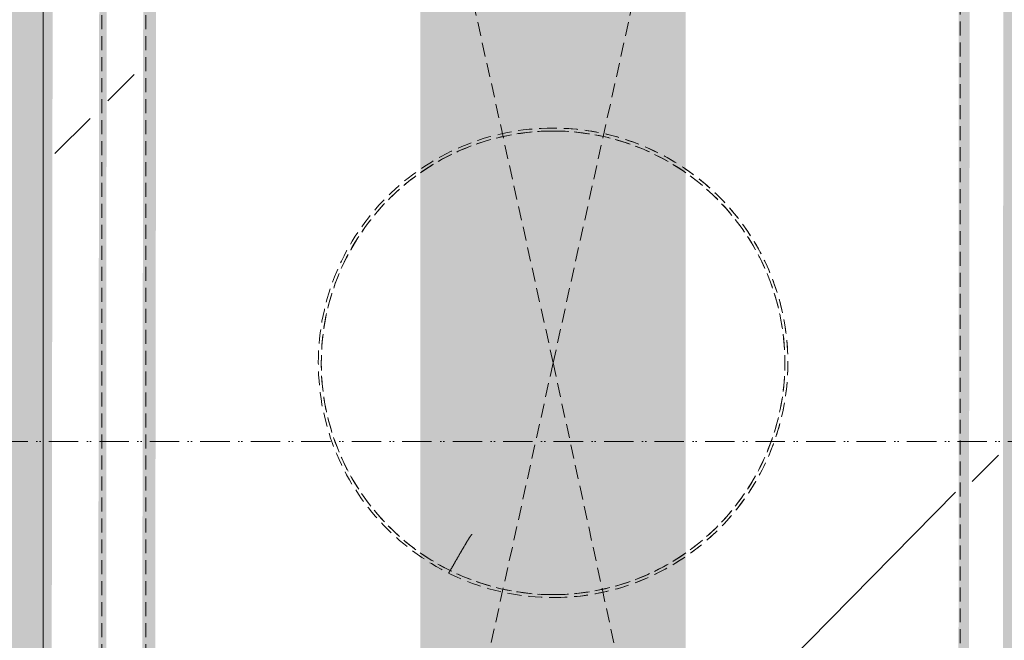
# Model space of a CAD drawing. Header units: millimetres. Extents: x 16156 to 91527, y 4646 to 113494.
# Tile 211 of 256: x 35489 to 35824, y 68336 to 68547. Entities that reach past the tile are written whole.
import ezdxf

# ---------------------------------------------------------------- set-up
doc = ezdxf.new("R2010")
doc.units = ezdxf.units.MM
doc.linetypes.add('ARC Demolished', pattern=[7.14375, 4.7625, -2.38125])
doc.linetypes.add('ARC Section Line', pattern=[17, 10, -3, 0, -1, 0, -3])
for name, color, linetype, lineweight in [('A--AR9__AlgVoorz', 1, 'Continuous', 9), ('A--L$01A__Algemeen', 7, 'ARC Demolished', 9), ('A--L23__Vloeren', 3, 'Continuous', 9), ('A--L74__VasteSanitaireVoorz', 1, 'ARC Demolished', 9)]:
    doc.layers.add(name, color=color, linetype=linetype, lineweight=lineweight)
pattern_1 = [(135, (68430.44, -35670.5), (-212.132, -212.132), [])]
pattern_2 = [(135.439, (68430.44, -34585), (-212.1307, -208.9106), [])]
pattern_3 = [(135.439, (68430.44, -34604.8), (-212.1307, -208.9106), [])]

# ---------------------------------------------------------------- blocks, each defined once
blk = doc.blocks.new('FP_294-AB-Begane grond - slooptekening')
at = {"layer": 'A--L74__VasteSanitaireVoorz'}
blk.add_line((-695, 138.75), (715, 138.75), dxfattribs=at)
blk = doc.blocks.new('FP_297-AB-Begane grond - slooptekening')
at = {"layer": 'A--L74__VasteSanitaireVoorz'}
blk.add_line((715, -138.75), (-695, -138.75), dxfattribs=at)
blk = doc.blocks.new('FP_299-AB-Begane grond - slooptekening')
at = {"layer": 'A--L74__VasteSanitaireVoorz'}
blk.add_line((715, -153.75), (-695, -153.75), dxfattribs=at)
blk = doc.blocks.new('FP_300-AB-Begane grond - slooptekening')
at = {"layer": 'A--L74__VasteSanitaireVoorz'}
blk.add_line((-695, -173.75), (715, -173.75), dxfattribs=at)
blk = doc.blocks.new('FP_303-AB-Begane grond - slooptekening')
at = {"layer": 'A--L74__VasteSanitaireVoorz', "flags": 128}
blk.add_lwpolyline([(-79, 0), (-78.94, 3.16), (-78.75, 6.31), (-78.43, 9.46), (-77.99, 12.59), (-77.43, 15.69), (-76.74, 18.78), (-75.92, 21.83), (-74.99, 24.85), (-73.94, 27.83), (-72.76, 30.76), (-71.48, 33.65), (-70.07, 36.48), (-68.56, 39.25), (-66.93, 41.96), (-65.2, 44.61), (-63.37, 47.18), (-61.43, 49.67), (-59.39, 52.09), (-57.26, 54.42), (-55.04, 56.67), (-52.73, 58.83), (-50.33, 60.89), (-47.86, 62.85), (-45.31, 64.72), (-42.68, 66.48), (-39.99, 68.13), (-37.23, 69.67), (-34.42, 71.11), (-31.55, 72.43), (-28.63, 73.63), (-25.66, 74.72), (-22.65, 75.68), (-19.61, 76.53), (-16.53, 77.25), (-13.43, 77.85), (-10.3, 78.33), (-7.16, 78.67), (-4.01, 78.9), (-0.85, 79), (2.31, 78.97), (5.46, 78.81), (8.61, 78.53), (11.74, 78.12), (14.86, 77.59), (17.95, 76.93), (21.01, 76.15), (24.04, 75.25), (27.03, 74.23), (29.98, 73.09), (32.88, 71.83), (35.72, 70.46), (38.51, 68.98), (41.24, 67.38), (43.9, 65.68), (46.49, 63.87), (49.01, 61.96), (51.45, 59.95), (53.8, 57.85), (56.07, 55.65), (58.25, 53.36), (60.34, 50.99), (62.33, 48.54), (64.22, 46), (66.01, 43.4), (67.69, 40.72), (69.27, 37.98), (70.73, 35.18), (72.08, 32.33), (73.32, 29.42), (74.44, 26.46), (75.43, 23.47), (76.31, 20.43), (77.07, 17.36), (77.7, 14.27), (78.21, 11.15), (78.59, 8.01), (78.85, 4.86), (78.98, 1.71), (79, 0)], dxfattribs=at)
blk = doc.blocks.new('FP_304-AB-Begane grond - slooptekening')
at = {"layer": 'A--L74__VasteSanitaireVoorz', "color": 240, "linetype": 'Continuous'}
for p, q in [((58.48, -27.62), (58.48, -27.61)), ((58.48, -27.62), (58.48, -27.61)), ((58.48, -27.63), (58.48, -27.62)), ((58.48, -27.63), (58.48, -27.62)), ((58.48, -27.64), (58.48, -27.63)), ((58.48, -27.64), (58.48, -27.63)), ((58.49, -27.65), (58.48, -27.64)), ((58.49, -27.65), (58.48, -27.64)), ((58.5, -27.67), (58.49, -27.65)), ((58.5, -27.67), (58.49, -27.65)), ((58.51, -27.68), (58.5, -27.67)), ((58.51, -27.68), (58.5, -27.67)), ((58.52, -27.7), (58.51, -27.68)), ((58.52, -27.7), (58.51, -27.68)), ((58.53, -27.72), (58.52, -27.7)), ((58.53, -27.72), (58.52, -27.7)), ((58.55, -27.74), (58.53, -27.72)), ((58.55, -27.74), (58.53, -27.72)), ((58.56, -27.76), (58.55, -27.74)), ((58.56, -27.76), (58.55, -27.74)), ((58.58, -27.78), (58.56, -27.76)), ((58.58, -27.78), (58.56, -27.76)), ((58.6, -27.8), (58.58, -27.78)), ((58.6, -27.8), (58.58, -27.78)), ((58.63, -27.82), (58.6, -27.8)), ((58.63, -27.82), (58.6, -27.8)), ((58.65, -27.84), (58.63, -27.82)), ((58.65, -27.84), (58.63, -27.82)), ((58.68, -27.87), (58.65, -27.84)), ((58.68, -27.87), (58.65, -27.84)), ((58.71, -27.89), (58.68, -27.87)), ((58.71, -27.89), (58.68, -27.87)), ((58.74, -27.92), (58.71, -27.89)), ((58.74, -27.92), (58.71, -27.89)), ((58.77, -27.94), (58.74, -27.92)), ((58.77, -27.94), (58.74, -27.92)), ((58.81, -27.97), (58.77, -27.94)), ((58.81, -27.97), (58.77, -27.94)), ((58.85, -28), (58.81, -27.97)), ((58.85, -28), (58.81, -27.97)), ((58.89, -28.03), (58.85, -28)), ((58.89, -28.03), (58.85, -28)), ((58.93, -28.06), (58.89, -28.03)), ((58.93, -28.06), (58.89, -28.03)), ((58.97, -28.09), (58.93, -28.06)), ((58.97, -28.09), (58.93, -28.06)), ((59.01, -28.13), (58.97, -28.09)), ((59.01, -28.13), (58.97, -28.09)), ((59.06, -28.16), (59.01, -28.13)), ((59.06, -28.16), (59.01, -28.13)), ((59.11, -28.19), (59.06, -28.16)), ((59.11, -28.19), (59.06, -28.16)), ((59.16, -28.23), (59.11, -28.19)), ((59.16, -28.23), (59.11, -28.19)), ((59.22, -28.27), (59.16, -28.23)), ((59.22, -28.27), (59.16, -28.23)), ((59.27, -28.3), (59.22, -28.27)), ((59.27, -28.3), (59.22, -28.27)), ((59.33, -28.34), (59.27, -28.3)), ((59.33, -28.34), (59.27, -28.3)), ((59.39, -28.38), (59.33, -28.34)), ((59.39, -28.38), (59.33, -28.34)), ((59.45, -28.42), (59.39, -28.38)), ((59.45, -28.42), (59.39, -28.38)), ((59.51, -28.46), (59.45, -28.42)), ((59.51, -28.46), (59.45, -28.42)), ((59.57, -28.5), (59.51, -28.46)), ((59.57, -28.5), (59.51, -28.46)), ((59.64, -28.55), (59.57, -28.5)), ((59.64, -28.55), (59.57, -28.5)), ((59.71, -28.59), (59.64, -28.55)), ((59.71, -28.59), (59.64, -28.55)), ((59.78, -28.63), (59.71, -28.59)), ((59.78, -28.63), (59.71, -28.59)), ((59.85, -28.68), (59.78, -28.63)), ((59.85, -28.68), (59.78, -28.63)), ((59.92, -28.73), (59.85, -28.68)), ((59.92, -28.73), (59.85, -28.68)), ((60, -28.77), (59.92, -28.73)), ((60, -28.77), (59.92, -28.73)), ((60.07, -28.82), (60, -28.77)), ((60.07, -28.82), (60, -28.77)), ((60.15, -28.87), (60.07, -28.82)), ((60.15, -28.87), (60.07, -28.82)), ((60.23, -28.92), (60.15, -28.87)), ((60.23, -28.92), (60.15, -28.87)), ((60.32, -28.97), (60.23, -28.92)), ((60.32, -28.97), (60.23, -28.92)), ((60.4, -29.02), (60.32, -28.97)), ((60.4, -29.02), (60.32, -28.97)), ((60.49, -29.08), (60.4, -29.02)), ((60.49, -29.08), (60.4, -29.02)), ((60.57, -29.13), (60.49, -29.08)), ((60.57, -29.13), (60.49, -29.08)), ((60.66, -29.19), (60.57, -29.13)), ((60.66, -29.19), (60.57, -29.13)), ((60.75, -29.24), (60.66, -29.19)), ((60.75, -29.24), (60.66, -29.19)), ((60.85, -29.3), (60.75, -29.24)), ((60.85, -29.3), (60.75, -29.24)), ((60.94, -29.35), (60.85, -29.3)), ((60.94, -29.35), (60.85, -29.3)), ((61.04, -29.41), (60.94, -29.35)), ((61.04, -29.41), (60.94, -29.35)), ((61.13, -29.47), (61.04, -29.41)), ((61.13, -29.47), (61.04, -29.41)), ((61.23, -29.53), (61.13, -29.47)), ((61.23, -29.53), (61.13, -29.47)), ((61.33, -29.59), (61.23, -29.53)), ((61.33, -29.59), (61.23, -29.53)), ((61.44, -29.65), (61.33, -29.59)), ((61.44, -29.65), (61.33, -29.59)), ((61.54, -29.71), (61.44, -29.65)), ((61.54, -29.71), (61.44, -29.65)), ((61.64, -29.77), (61.54, -29.71)), ((61.64, -29.77), (61.54, -29.71)), ((61.75, -29.84), (61.64, -29.77)), ((61.75, -29.84), (61.64, -29.77)), ((61.86, -29.9), (61.75, -29.84)), ((61.86, -29.9), (61.75, -29.84)), ((61.97, -29.97), (61.86, -29.9)), ((61.97, -29.97), (61.86, -29.9)), ((62.08, -30.03), (61.97, -29.97)), ((62.08, -30.03), (61.97, -29.97)), ((62.19, -30.1), (62.08, -30.03)), ((62.19, -30.1), (62.08, -30.03)), ((62.31, -30.17), (62.19, -30.1)), ((62.31, -30.17), (62.19, -30.1)), ((62.42, -30.23), (62.31, -30.17)), ((62.42, -30.23), (62.31, -30.17)), ((62.54, -30.3), (62.42, -30.23)), ((62.54, -30.3), (62.42, -30.23)), ((62.66, -30.37), (62.54, -30.3)), ((62.66, -30.37), (62.54, -30.3)), ((62.78, -30.44), (62.66, -30.37)), ((62.78, -30.44), (62.66, -30.37)), ((62.9, -30.51), (62.78, -30.44)), ((62.9, -30.51), (62.78, -30.44)), ((63.02, -30.58), (62.9, -30.51)), ((63.02, -30.58), (62.9, -30.51)), ((63.15, -30.66), (63.02, -30.58)), ((63.15, -30.66), (63.02, -30.58)), ((63.27, -30.73), (63.15, -30.66)), ((63.27, -30.73), (63.15, -30.66)), ((63.4, -30.8), (63.27, -30.73)), ((63.4, -30.8), (63.27, -30.73)), ((63.52, -30.88), (63.4, -30.8)), ((63.52, -30.88), (63.4, -30.8)), ((63.65, -30.95), (63.52, -30.88)), ((63.65, -30.95), (63.52, -30.88)), ((63.78, -31.03), (63.65, -30.95)), ((63.78, -31.03), (63.65, -30.95)), ((63.91, -31.1), (63.78, -31.03)), ((63.91, -31.1), (63.78, -31.03)), ((64.05, -31.18), (63.91, -31.1)), ((64.05, -31.18), (63.91, -31.1)), ((64.18, -31.25), (64.05, -31.18)), ((64.18, -31.25), (64.05, -31.18)), ((64.31, -31.33), (64.18, -31.25)), ((64.31, -31.33), (64.18, -31.25)), ((64.45, -31.41), (64.31, -31.33)), ((64.45, -31.41), (64.31, -31.33)), ((64.59, -31.49), (64.45, -31.41)), ((64.59, -31.49), (64.45, -31.41)), ((64.73, -31.57), (64.59, -31.49)), ((64.73, -31.57), (64.59, -31.49)), ((64.86, -31.65), (64.73, -31.57)), ((64.86, -31.65), (64.73, -31.57)), ((65, -31.73), (64.86, -31.65)), ((65, -31.73), (64.86, -31.65)), ((65.14, -31.81), (65, -31.73)), ((65.14, -31.81), (65, -31.73)), ((65.29, -31.89), (65.14, -31.81)), ((65.29, -31.89), (65.14, -31.81)), ((65.43, -31.98), (65.29, -31.89)), ((65.43, -31.98), (65.29, -31.89)), ((65.57, -32.06), (65.43, -31.98)), ((65.57, -32.06), (65.43, -31.98)), ((65.72, -32.14), (65.57, -32.06)), ((65.72, -32.14), (65.57, -32.06)), ((65.86, -32.22), (65.72, -32.14)), ((65.86, -32.22), (65.72, -32.14)), ((66.01, -32.31), (65.86, -32.22)), ((66.01, -32.31), (65.86, -32.22)), ((66.16, -32.39), (66.01, -32.31)), ((66.16, -32.39), (66.01, -32.31)), ((66.31, -32.48), (66.16, -32.39)), ((66.31, -32.48), (66.16, -32.39)), ((66.45, -32.56), (66.31, -32.48)), ((66.45, -32.56), (66.31, -32.48)), ((66.6, -32.65), (66.45, -32.56)), ((66.6, -32.65), (66.45, -32.56)), ((66.75, -32.74), (66.6, -32.65)), ((66.75, -32.74), (66.6, -32.65)), ((66.91, -32.82), (66.75, -32.74)), ((66.91, -32.82), (66.75, -32.74)), ((67.06, -32.91), (66.91, -32.82)), ((67.06, -32.91), (66.91, -32.82)), ((67.21, -33), (67.06, -32.91)), ((67.21, -33), (67.06, -32.91)), ((67.36, -33.09), (67.21, -33)), ((67.36, -33.09), (67.21, -33)), ((67.52, -33.18), (67.36, -33.09)), ((67.52, -33.18), (67.36, -33.09)), ((67.67, -33.26), (67.52, -33.18)), ((67.67, -33.26), (67.52, -33.18)), ((67.83, -33.35), (67.67, -33.26)), ((67.83, -33.35), (67.67, -33.26)), ((67.98, -33.44), (67.83, -33.35)), ((67.98, -33.44), (67.83, -33.35)), ((68.14, -33.53), (67.98, -33.44)), ((68.14, -33.53), (67.98, -33.44)), ((68.29, -33.62), (68.14, -33.53)), ((68.29, -33.62), (68.14, -33.53)), ((68.45, -33.71), (68.29, -33.62)), ((68.45, -33.71), (68.29, -33.62)), ((68.61, -33.8), (68.45, -33.71)), ((68.61, -33.8), (68.45, -33.71)), ((68.77, -33.89), (68.61, -33.8)), ((68.77, -33.89), (68.61, -33.8)), ((68.93, -33.99), (68.77, -33.89)), ((68.93, -33.99), (68.77, -33.89)), ((69.08, -34.08), (68.93, -33.99)), ((69.08, -34.08), (68.93, -33.99)), ((69.24, -34.17), (69.08, -34.08)), ((69.24, -34.17), (69.08, -34.08)), ((69.4, -34.26), (69.24, -34.17)), ((69.4, -34.26), (69.24, -34.17)), ((69.56, -34.35), (69.4, -34.26)), ((69.56, -34.35), (69.4, -34.26)), ((69.72, -34.45), (69.56, -34.35)), ((69.72, -34.45), (69.56, -34.35)), ((69.88, -34.54), (69.72, -34.45)), ((69.88, -34.54), (69.72, -34.45)), ((70.04, -34.63), (69.88, -34.54)), ((70.04, -34.63), (69.88, -34.54)), ((70.21, -34.72), (70.04, -34.63)), ((70.21, -34.72), (70.04, -34.63)), ((70.37, -34.82), (70.21, -34.72)), ((70.37, -34.82), (70.21, -34.72)), ((70.53, -34.91), (70.37, -34.82)), ((70.53, -34.91), (70.37, -34.82)), ((70.69, -35), (70.53, -34.91)), ((70.69, -35), (70.53, -34.91)), ((70.85, -35.1), (70.69, -35)), ((70.85, -35.1), (70.69, -35)), ((71.01, -35.19), (70.85, -35.1)), ((71.01, -35.19), (70.85, -35.1)), ((71.17, -35.28), (71.01, -35.19)), ((71.17, -35.28), (71.01, -35.19)), ((71.34, -35.38), (71.17, -35.28)), ((71.34, -35.38), (71.17, -35.28)), ((71.5, -35.47), (71.34, -35.38)), ((71.5, -35.47), (71.34, -35.38)), ((71.66, -35.57), (71.5, -35.47)), ((71.66, -35.57), (71.5, -35.47))]:
    blk.add_line(p, q, dxfattribs=at)
at = {"layer": 'A--L74__VasteSanitaireVoorz', "flags": 128}
blk.add_lwpolyline([(79, 0), (78.94, -3.16), (78.75, -6.31), (78.43, -9.46), (77.99, -12.59), (77.43, -15.69), (76.74, -18.78), (75.92, -21.83), (74.99, -24.85), (73.94, -27.83), (72.76, -30.76), (71.48, -33.65), (70.07, -36.48), (68.56, -39.25), (66.93, -41.96), (65.2, -44.61), (63.37, -47.18), (61.43, -49.67), (59.39, -52.09), (57.26, -54.42), (55.04, -56.67), (52.73, -58.83), (50.33, -60.89), (47.86, -62.85), (45.31, -64.72), (42.68, -66.48), (39.99, -68.13), (37.23, -69.67), (34.42, -71.11), (31.55, -72.43), (28.63, -73.63), (25.66, -74.72), (22.65, -75.68), (19.61, -76.53), (16.53, -77.25), (13.43, -77.85), (10.3, -78.33), (7.16, -78.67), (4.01, -78.9), (0.85, -79), (-2.31, -78.97), (-5.46, -78.81), (-8.61, -78.53), (-11.74, -78.12), (-14.86, -77.59), (-17.95, -76.93), (-21.01, -76.15), (-24.04, -75.25), (-27.03, -74.23), (-29.98, -73.09), (-32.88, -71.83), (-35.72, -70.46), (-38.51, -68.98), (-41.24, -67.38), (-43.9, -65.68), (-46.49, -63.87), (-49.01, -61.96), (-51.45, -59.95), (-53.8, -57.85), (-56.07, -55.65), (-58.25, -53.36), (-60.34, -50.99), (-62.33, -48.54), (-64.22, -46), (-66.01, -43.4), (-67.69, -40.72), (-69.27, -37.98), (-70.73, -35.18), (-72.08, -32.33), (-73.32, -29.42), (-74.44, -26.46), (-75.43, -23.47), (-76.31, -20.43), (-77.07, -17.36), (-77.7, -14.27), (-78.21, -11.15), (-78.59, -8.01), (-78.85, -4.86), (-78.98, -1.71), (-79, 0)], dxfattribs=at)
blk = doc.blocks.new('52_PF_FB_Gutter_rectangle - End Outlet - 1430mm_W_ x 300mm_L_ x 60mm_H_ x 160mm_Dia_ 2-V290-AB-Begane grond - slooptekening')
at = {"layer": 'A--L74__VasteSanitaireVoorz', "linetype": 'Continuous'}
h = blk.add_hatch(dxfattribs=at)
h.set_pattern_fill('FP_80', color=256, style=0, pattern_type=2)
h.set_pattern_definition(pattern_1)
h.paths.add_polyline_path([(715, 151.75), (-695, 151.75), (-695, 142.75), (715, 142.75)])
h = blk.add_hatch(dxfattribs=at)
h.set_pattern_fill('FP_80', color=256, style=0, pattern_type=2)
h.set_pattern_definition(pattern_1)
h.paths.add_polyline_path([(715, 151.75), (-695, 151.75), (-695, 142.75), (715, 142.75)])
h = blk.add_hatch(dxfattribs=at)
h.set_pattern_fill('FP_81', color=256, style=0, pattern_type=2)
h.set_pattern_definition(pattern_2)
h.paths.add_polyline_path([(715, 137.1), (-695, 137.1), (-695, 45.2), (715, 45.2), (715, 99.08)])
h = blk.add_hatch(dxfattribs=at)
h.set_pattern_fill('FP_81', color=256, style=0, pattern_type=2)
h.set_pattern_definition(pattern_2)
h.paths.add_polyline_path([(715, 137.1), (-695, 137.1), (-695, 45.2), (715, 45.2), (715, 99.08)])
h = blk.add_hatch(dxfattribs=at)
h.set_pattern_fill('FP_82', color=256, style=0, pattern_type=2)
h.set_pattern_definition(pattern_3)
h.paths.add_polyline_path([(715, -134.42), (711, -45.2), (-695, -45.2), (-695, -137.1), (715, -137.1)])
h = blk.add_hatch(dxfattribs=at)
h.set_pattern_fill('FP_82', color=256, style=0, pattern_type=2)
h.set_pattern_definition(pattern_3)
h.paths.add_polyline_path([(715, -134.42), (711, -45.2), (-695, -45.2), (-695, -137.1), (715, -137.1)])
at = {"layer": 'A--L74__VasteSanitaireVoorz'}
h = blk.add_hatch(dxfattribs=at)
h.set_pattern_fill('FP_80', color=256, style=0, pattern_type=2)
h.set_pattern_definition(pattern_1)
h.paths.add_polyline_path([(715, -151.75), (711, -142.75), (-695, -142.75), (-695, -151.75), (711, -151.75)])
h = blk.add_hatch(dxfattribs=at)
h.set_pattern_fill('FP_80', color=256, style=0, pattern_type=2)
h.set_pattern_definition(pattern_1)
h.paths.add_polyline_path([(715, -151.75), (711, -142.75), (-695, -142.75), (-695, -151.75), (711, -151.75)])
h = blk.add_hatch(dxfattribs=at)
h.set_pattern_fill('FP_80', color=256, style=0, pattern_type=2)
h.set_pattern_definition(pattern_1)
h.paths.add_polyline_path([(715, -157.75), (-695, -157.75), (-695, -169.75), (715, -169.75)])
h = blk.add_hatch(dxfattribs=at)
h.set_pattern_fill('FP_80', color=256, style=0, pattern_type=2)
h.set_pattern_definition(pattern_1)
h.paths.add_polyline_path([(715, -157.75), (-695, -157.75), (-695, -169.75), (715, -169.75)])
for p, q in [((-695, 153.75), (0, 0)), ((0, 0), (691.25, 150)), ((-695, -153.75), (0, 0)), ((0, 0), (695, -153.75))]:
    blk.add_line(p, q, dxfattribs=at)
for radius, start, end in [(80, 0, 180), (80, 360, 180), (79, 0, 180), (80, 180, 0), (80, 180, 360), (79, 180, 0)]:
    blk.add_arc((0, 0), radius, start, end, dxfattribs=at)
for name in ['FP_294-AB-Begane grond - slooptekening', 'FP_303-AB-Begane grond - slooptekening', 'FP_304-AB-Begane grond - slooptekening', 'FP_297-AB-Begane grond - slooptekening', 'FP_299-AB-Begane grond - slooptekening', 'FP_300-AB-Begane grond - slooptekening']:
    blk.add_blockref(name, (0, 0), dxfattribs=at)

msp = doc.modelspace()

# ---------------------------------------------------------------- hatches: boundary and pattern name
at = {"layer": 'A--AR9__AlgVoorz'}
h = msp.add_hatch(color=7, dxfattribs=at)
h.paths.add_polyline_path([(34992.21, 66090.94), (35035.69, 66090.94), (35035.69, 66103.44), (44949.11, 66103.44), (44949.11, 69721.44), (44914.25, 69721.44), (44914.25, 68707.44), (43114.25, 68707.44), (43114.25, 69721.44), (41917.26, 69725.44), (41917.26, 70221.44), (43114.25, 70224.13), (43114.25, 72321.44), (41917.26, 72325.44), (41917.26, 72821.44), (43114.25, 72829.12), (43114.25, 73543.44), (44914.25, 73543.44), (44914.25, 72821.44), (44949.11, 72821.44), (44946.01, 73925.94), (39384.05, 73925.94), (39384.05, 73938.44), (33209.25, 73938.44), (33209.25, 72383.44), (32470.07, 72383.44), (32470.07, 70583.44), (33209.25, 70583.44), (33209.25, 66383.44), (32470.07, 66383.44), (32470.07, 66090.94), (34835.58, 66090.94)])
h.paths.add_polyline_path([(37637.57, 66285.44), (35496.75, 66289.44), (35500.75, 66304.27), (35844.25, 66305.44), (35840.25, 69126.62), (35496.75, 69129.44), (35496.77, 69144.27), (38106.75, 69141.01), (38102.75, 69126.62), (37759.25, 69125.44), (37763.25, 66304.27), (38106.75, 66297.88), (38106.75, 66286.62), (37759.25, 66285.44)])
h.paths.add_polyline_path([(35828.25, 66305.44), (35824.38, 66305.44), (35828.25, 69125.44), (35844.11, 69125.44), (35840.25, 66305.44)])
h.paths.add_polyline_path([(38104.75, 66305.44), (38086.88, 66305.44), (38090.75, 69125.44), (38106.61, 69125.44), (38105.58, 66305.44)])
h.paths.add_polyline_path([(35497.28, 66305.44), (35496.88, 66305.44), (35500.75, 69125.44), (35516.61, 69125.44), (35512.75, 66305.44), (35497.92, 66305.44)])
h.paths.add_polyline_path([(38070.1, 66305.44), (37978.2, 66305.44), (37978.2, 69125.44), (38071.54, 69125.44), (38070.54, 66305.44)])
h.paths.add_polyline_path([(37759.78, 66305.44), (37759.38, 66305.44), (37763.25, 69125.44), (37779.11, 69125.44), (37775.25, 66305.44), (37760.42, 66305.44)])
h.paths.add_polyline_path([(38084.75, 66305.44), (38071.88, 66305.44), (38075.75, 69125.44), (38086.68, 69125.44), (38085.27, 66305.44)])
h.paths.add_polyline_path([(35517.02, 66305.44), (35516.82, 66305.44), (35518.75, 69125.44), (35531.61, 69125.44), (35527.75, 66305.44), (35517.33, 66305.44)])
h.paths.add_polyline_path([(35769.58, 66305.44), (35715.7, 66305.44), (35715.7, 69125.44), (35809.04, 69125.44), (35807.6, 66305.44)])
h.paths.add_polyline_path([(35822.25, 66305.44), (35809.38, 66305.44), (35813.25, 69125.44), (35824.18, 69125.44), (35822.77, 66305.44)])
h.paths.add_polyline_path([(37779.52, 66305.44), (37779.32, 66305.44), (37781.25, 69125.44), (37794.11, 69125.44), (37790.25, 66305.44), (37779.83, 66305.44)])
h.paths.add_polyline_path([(37871.06, 66305.44), (37794.46, 66305.44), (37795.9, 69125.44), (37887.79, 69125.44), (37887.79, 66305.44)])
h.paths.add_polyline_path([(35536.08, 66305.44), (35531.96, 66305.44), (35536.08, 69125.44), (35625.29, 69125.44), (35625.29, 66305.44)])
h.paths.add_polyline_path([(42495.26, 69741.44), (42497.26, 69741.44), (42495.26, 69743.44)])
h.paths.add_polyline_path([(42708.75, 69741.44), (43079.79, 69741.44), (43079.79, 70201.44), (42554.72, 70201.44), (42554.72, 69741.44)])
h.paths.add_polyline_path([(43095.26, 69741.44), (43097.26, 69741.44), (43095.26, 69743.44)])
h.paths.add_polyline_path([(42307.54, 69741.44), (42479.79, 69741.44), (42479.79, 70201.44), (41954.72, 70201.44), (41954.72, 69741.44), (42074.04, 69741.44)])
h.paths.add_polyline_path([(41937.26, 69741.44), (41939.26, 69743.44), (41937.26, 69993.95)])
h.paths.add_polyline_path([(44914.25, 70221.44), (44949.11, 70221.44), (44949.11, 72321.44), (44914.25, 72321.44), (44914.25, 70278.26)])
h.paths.add_polyline_path([(37759.25, 70683.44), (35496.75, 70687.44), (35500.75, 70702.27), (35844.25, 70703.44), (35840.25, 73524.62), (35496.75, 73527.44), (35500.75, 73542.27), (38106.75, 73539.44), (38102.75, 73524.62), (37759.25, 73523.44), (37763.25, 70702.27), (38106.75, 70699.44), (38102.75, 70684.62), (37759.26, 70684.62)])
h.paths.add_polyline_path([(35527.75, 70703.44), (35516.82, 70703.44), (35518.75, 73523.44), (35531.61, 73523.44), (35528.78, 70703.44)])
h.paths.add_polyline_path([(35512.75, 70703.44), (35496.88, 70703.44), (35500.75, 73523.44), (35516.61, 73523.44), (35513.78, 70703.44)])
h.paths.add_polyline_path([(35533.4, 70703.44), (35531.96, 70703.44), (35536.08, 73523.44), (35625.29, 73523.44), (35625.29, 70703.44), (35536.08, 70703.44)])
h.paths.add_polyline_path([(35715.7, 70703.44), (35715.7, 73523.44), (35809.04, 73523.44), (35807.6, 70703.44), (35769.58, 70703.44)])
h.paths.add_polyline_path([(37759.46, 70703.44), (37759.38, 70703.44), (37763.25, 73523.44), (37779.11, 73523.44), (37775.25, 70703.44), (37759.78, 70703.44)])
h.paths.add_polyline_path([(37781.25, 70703.44), (37779.32, 70703.44), (37781.25, 73523.44), (37794.11, 73523.44), (37790.25, 70703.44)])
h.paths.add_polyline_path([(37794.46, 70703.44), (37795.9, 73523.44), (37887.79, 73523.44), (37887.79, 70703.44), (37794.72, 70703.44)])
h.paths.add_polyline_path([(35809.78, 70703.44), (35809.38, 70703.44), (35813.25, 73523.44), (35824.18, 73523.44), (35822.25, 70703.44), (35810.42, 70703.44)])
h.paths.add_polyline_path([(38087.92, 70703.44), (38086.88, 70703.44), (38090.75, 73523.44), (38106.61, 73523.44), (38102.75, 70703.44), (38088.75, 70703.44)])
h.paths.add_polyline_path([(35824.78, 70703.44), (35824.38, 70707), (35828.25, 73523.44), (35844.11, 73523.44), (35840.25, 70703.44), (35825.42, 70703.44)])
h.paths.add_polyline_path([(38086.68, 70703.44), (38071.88, 70703.44), (38075.75, 73523.44), (38086.68, 73523.44), (38086.68, 70846.89)])
h.paths.add_polyline_path([(37978.2, 70703.44), (37978.2, 73523.44), (38071.54, 73523.44), (38070.1, 70703.44)])
h.paths.add_polyline_path([(41209.25, 71043.44), (40509.25, 71043.44), (40509.25, 73543.44), (41209.25, 73543.44), (41209.25, 71415.52)])
h.paths.add_polyline_path([(42774.53, 72341.44), (43079.79, 72341.44), (43079.79, 72801.44), (42554.72, 72801.44), (42554.72, 72341.44), (42734.16, 72341.44)])
h.paths.add_polyline_path([(42074.04, 72341.44), (42479.79, 72341.44), (42479.79, 72801.44), (41954.72, 72801.44), (41954.72, 72341.44)])
h.paths.add_polyline_path([(42537.26, 72341.44), (42539.26, 72343.44), (42537.26, 72552.77)])
h.paths.add_polyline_path([(43095.26, 72341.44), (43097.26, 72341.44), (43095.26, 72343.44)])
h.paths.add_polyline_path([(42495.26, 72341.44), (42497.26, 72341.44), (42495.26, 72343.44)])

# ---------------------------------------------------------------- linework, layer by layer
at = {"layer": 'A--L$01A__Algemeen', "linetype": 'ARC Section Line', "lineweight": 13}
msp.add_line((59898.29, 68403.64), (18370.04, 68403.64), dxfattribs=at)
at = {"layer": 'A--L23__Vloeren'}
msp.add_line((35496.75, 66301.44), (35496.75, 69129.44), dxfattribs=at)

# ---------------------------------------------------------------- block references
at = {"layer": 'A--L74__VasteSanitaireVoorz', "rotation": 269.9999999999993}
msp.add_blockref('52_PF_FB_Gutter_rectangle - End Outlet - 1430mm_W_ x 300mm_L_ x 60mm_H_ x 160mm_Dia_ 2-V290-AB-Begane grond - slooptekening', (35670.5, 68430.44), dxfattribs=at)

doc.saveas('drawing.dxf')
